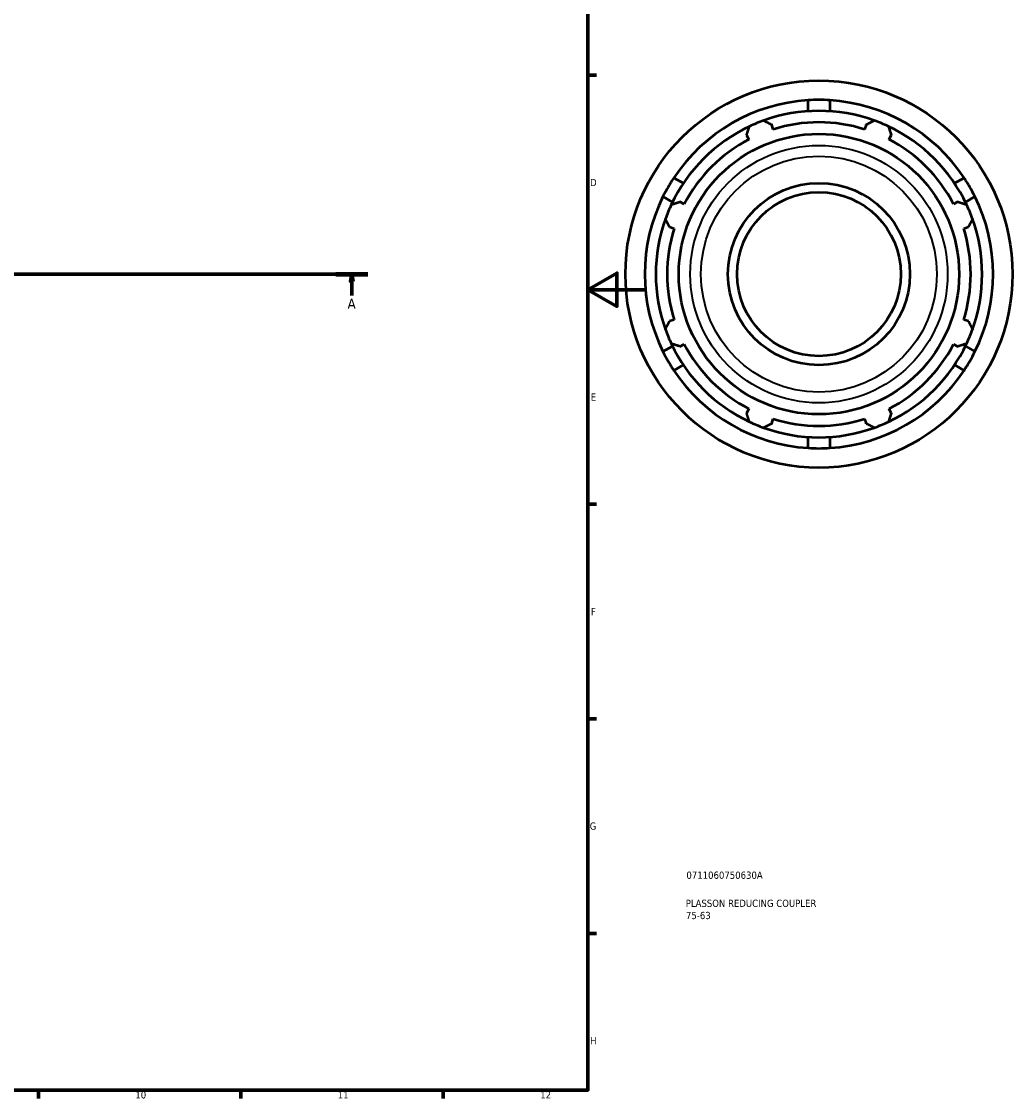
# Model space of a CAD drawing. Header units: millimetres. Extents: x -292 to 1112, y -48 to 828.
# Tile 5 of 8: x 625 to 968, y 17 to 390. Entities that reach past the tile are written whole.
import ezdxf

# ---------------------------------------------------------------- set-up
doc = ezdxf.new("R2010")
doc.units = ezdxf.units.MM
doc.linetypes.add('CHAIN', pattern=[0.7087, 0.4724, -0.0591, 0.1181, -0.0591])
for name, color, linetype, lineweight in [('Border (ISO)', 7, 'Continuous', 70), ('Section Line (ISO)', 7, 'CHAIN', 70), ('Title (ISO)', 7, 'Continuous', 50), ('Visible (ISO)', 7, 'Continuous', 50), ('Visible Narrow (ISO)', 7, 'Continuous', 35)]:
    doc.layers.add(name, color=color, linetype=linetype, lineweight=lineweight)
doc.styles.add('Label Text (ISO)', font='tahoma.ttf')
doc.styles.add('Note Text (ISO)', font='tahoma.ttf')

# ---------------------------------------------------------------- blocks, each defined once
blk = doc.blocks.new('Borders Default Border')
at = {"layer": 'Border (ISO)'}
for p, q in [((821, 371.25), (823.9, 371.25)), ((821, 222.75), (823.9, 222.75)), ((821, 148.5), (823.9, 148.5)), ((821, 74.25), (823.9, 74.25)), ((630.75, 20), (630.75, 17.1)), ((700.83, 20), (700.83, 17.1)), ((770.92, 20), (770.92, 17.1))]:
    blk.add_line(p, q, dxfattribs=at)
at = {"layer": 'Border (ISO)', "flags": 128}
for points in [[(20, 20), (20, 574), (821, 574), (821, 20), (20, 20)], [(841, 297), (821, 297), (831, 302.77), (831, 291.23), (821, 297)]]:
    blk.add_lwpolyline(points, dxfattribs=at)
at = {"layer": 'Border (ISO)', "color": 232, "true_color": 0xca0064, "char_height": 2.5, "attachment_point": 7, "style": 'Note Text (ISO)'}
for s, insert in [('D', (821.73, 332.88)), ('E', (821.94, 258.63)), ('F', (822, 184.38)), ('G', (821.61, 110.08)), ('H', (821.74, 35.88)), ('10', (664.29, 17.05)), ('11', (734.37, 17.1)), ('12', (804.46, 17.1))]:
    blk.add_mtext(s, dxfattribs=dict(at, insert=insert))
blk = doc.blocks.new('Title Blocks ISO')
at = {"layer": 'Title (ISO)', "color": 232, "true_color": 0xca0064, "style": 'Note Text (ISO)'}
for tag, p in [('PART_NUMBER_001', (34.08, 73.13)), ('DESCRIPTION_001', (33.84, 63.4)), ('DESCRIPTION_002', (33.92, 59.18))]:
    blk.add_attdef(tag, p, '', height=2.5, dxfattribs=at)
blk = doc.blocks.new('2dTransSection0')
at = {"layer": 'Section Line (ISO)', "linetype": 'CHAIN'}
blk.add_line((253.33, 302.43), (744.73, 302.43), dxfattribs=at)
at = {"layer": 'Section Line (ISO)', "linetype": 'Continuous', "lineweight": 140}
for p, q in [((253.33, 302.43), (264.3, 302.43)), ((733.76, 302.43), (744.73, 302.43))]:
    blk.add_line(p, q, dxfattribs=at)
at = {"layer": 'Section Line (ISO)', "linetype": 'Continuous'}
for p, q in [((258.81, 302.43), (258.31, 299.93)), ((258.81, 299.93), (258.81, 302.43)), ((259.31, 299.93), (258.81, 302.43)), ((739.25, 302.43), (738.75, 299.93)), ((739.25, 299.93), (739.25, 302.43)), ((739.75, 299.93), (739.25, 302.43)), ((258.31, 299.93), (259.31, 299.93)), ((258.81, 295.01), (258.81, 299.93)), ((738.75, 299.93), (739.75, 299.93)), ((739.25, 295.01), (739.25, 299.93))]:
    blk.add_line(p, q, dxfattribs=at)
at = {"layer": 'Section Line (ISO)', "linetype": 'Continuous', "flags": 128}
for points in [[(259.31, 299.93), (258.81, 302.43), (258.31, 299.93), (259.31, 299.93)], [(739.75, 299.93), (739.25, 302.43), (738.75, 299.93), (739.75, 299.93)]]:
    blk.add_lwpolyline(points, dxfattribs=at)
at = {"layer": 'Section Line (ISO)'}
for points in [[(259.31, 299.93), (258.81, 302.43), (258.31, 299.93), (259.31, 299.93)], [(739.75, 299.93), (739.25, 302.43), (738.75, 299.93), (739.75, 299.93)]]:
    blk.add_solid(points, dxfattribs=at)
at = {"layer": 'Section Line (ISO)', "char_height": 3.5, "attachment_point": 7, "style": 'Label Text (ISO)'}
for insert in [(257.33, 290.43), (737.76, 290.43)]:
    blk.add_mtext('A', dxfattribs=dict(at, insert=insert))

msp = doc.modelspace()

# ---------------------------------------------------------------- linework, layer by layer
at = {"layer": 'Visible (ISO)'}
for p, q in [((897.197, 358.802), (897.197, 362.61)), ((904.73, 362.61), (904.73, 358.802)), ((885.163, 352.54), (884.653, 354.157)), ((917.274, 354.157), (916.764, 352.54)), ((875.919, 350.539), (876.701, 349.035)), ((925.226, 349.035), (926.009, 350.539)), ((850.728, 335.781), (854.026, 333.877)), ((947.902, 333.877), (951.2, 335.781)), ((850.259, 327.352), (846.961, 329.256)), ((954.966, 329.256), (951.669, 327.352)), ((854.356, 326.69), (852.852, 327.473)), ((949.075, 327.473), (947.572, 326.69)), ((849.234, 318.738), (850.851, 318.228)), ((951.077, 318.228), (952.693, 318.738)), ((850.851, 286.627), (849.234, 286.117)), ((952.693, 286.117), (951.077, 286.627)), ((846.961, 275.598), (850.259, 277.502)), ((852.852, 277.382), (854.356, 278.165)), ((947.572, 278.165), (949.075, 277.382)), ((951.669, 277.502), (954.966, 275.598)), ((854.026, 270.978), (850.728, 269.074)), ((951.2, 269.074), (947.902, 270.978)), ((876.701, 255.819), (875.919, 254.316)), ((926.009, 254.316), (925.226, 255.819)), ((884.653, 250.698), (885.163, 252.314)), ((916.764, 252.314), (917.274, 250.698)), ((897.197, 242.245), (897.197, 246.053)), ((904.73, 246.053), (904.73, 242.245))]:
    msp.add_line(p, q, dxfattribs=at)
for radius in [67, 48.527, 31.5, 28.35]:
    msp.add_circle((900.964, 302.427), radius, dxfattribs=at)
for radius, start, end in [(60.3, 93.58134, 146.41866), (60.3, 33.58134, 86.41866), (56.5, 70.20802, 109.79198), (56.5, 109.79198, 115.20802), (52.545, 72.5, 107.5), (56.5, 64.79198, 70.20802), (56.5, 115.20802, 154.79198), (56.5, 25.20802, 64.79198), (52.545, 117.5, 152.5), (52.545, 27.5, 62.5), (60.3, 153.58134, 206.41866), (60.3, 333.58134, 26.41866), (56.5, 154.79198, 160.20802), (56.5, 19.79198, 25.20802), (56.5, 160.20802, 199.79198), (56.5, 340.20802, 19.79198), (52.545, 162.5, 197.5), (52.545, 342.5, 17.5), (56.5, 199.79198, 205.20802), (56.5, 334.79198, 340.20802), (56.5, 205.20802, 244.79198), (52.545, 207.5, 242.5), (56.5, 295.20802, 334.79198), (52.545, 297.5, 332.5), (60.3, 213.58134, 266.41866), (60.3, 273.58134, 326.41866), (56.5, 244.79198, 250.20802), (52.545, 252.5, 287.5), (56.5, 289.79198, 295.20802), (56.5, 250.20802, 289.79198)]:
    msp.add_arc((900.964, 302.427), radius, start, end, dxfattribs=at)
for points in [[(900.964, 362.727), (899.761, 362.727), (898.493, 362.691), (897.197, 362.61)], [(904.73, 362.61), (903.435, 362.691), (902.167, 362.727), (900.964, 362.727)], [(850.728, 335.781), (850.011, 334.702), (849.347, 333.624), (848.742, 332.577)], [(953.185, 332.577), (952.581, 333.624), (951.916, 334.702), (951.2, 335.781)], [(848.742, 332.577), (848.138, 331.53), (847.537, 330.416), (846.961, 329.256)], [(954.966, 329.256), (954.39, 330.416), (953.79, 331.53), (953.185, 332.577)], [(846.961, 275.598), (847.537, 274.438), (848.138, 273.324), (848.742, 272.277)], [(848.742, 272.277), (849.347, 271.23), (850.011, 270.153), (850.728, 269.074)], [(951.2, 269.074), (951.916, 270.153), (952.581, 271.23), (953.185, 272.277)], [(953.185, 272.277), (953.79, 273.324), (954.39, 274.438), (954.966, 275.598)], [(897.197, 242.245), (898.493, 242.164), (899.761, 242.127), (900.964, 242.127)], [(900.964, 242.127), (902.167, 242.127), (903.435, 242.164), (904.73, 242.245)]]:
    msp.add_open_spline(points, degree=3, dxfattribs=at)
for points, weights in [([(881.832, 355.59), (883.272, 354.859), (884.653, 354.157)], [1, 1.001626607, 1.00243687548]), ([(917.274, 354.157), (918.656, 354.859), (920.095, 355.59)], [1.00243687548, 1.001626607, 1]), ([(875.919, 350.539), (876.399, 352.012), (876.9, 353.547)], [1.00243687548, 1.001626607, 1]), ([(925.027, 353.547), (925.528, 352.012), (926.009, 350.539)], [1, 1.001626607, 1.00243687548]), ([(849.844, 326.491), (851.379, 326.992), (852.852, 327.473)], [1, 1.001626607, 1.00243687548]), ([(949.075, 327.473), (950.548, 326.992), (952.083, 326.491)], [1.00243687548, 1.001626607, 1]), ([(849.234, 318.738), (848.532, 320.119), (847.801, 321.559)], [1.00243687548, 1.001626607, 1]), ([(954.126, 321.559), (953.395, 320.119), (952.693, 318.738)], [1, 1.001626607, 1.00243687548]), ([(847.801, 283.296), (848.532, 284.735), (849.234, 286.117)], [1, 1.001626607, 1.00243687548]), ([(952.693, 286.117), (953.395, 284.735), (954.126, 283.296)], [1.00243687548, 1.001626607, 1]), ([(852.852, 277.382), (851.379, 277.863), (849.844, 278.364)], [1.00243687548, 1.001626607, 1]), ([(952.083, 278.364), (950.548, 277.863), (949.075, 277.382)], [1, 1.001626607, 1.00243687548]), ([(876.9, 251.308), (876.399, 252.843), (875.919, 254.316)], [1, 1.001626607, 1.00243687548]), ([(926.009, 254.316), (925.528, 252.843), (925.027, 251.308)], [1.00243687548, 1.001626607, 1]), ([(884.653, 250.698), (883.272, 249.996), (881.832, 249.265)], [1.00243687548, 1.001626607, 1]), ([(920.095, 249.265), (918.656, 249.996), (917.274, 250.698)], [1, 1.001626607, 1.00243687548])]:
    msp.add_rational_spline(points, weights, degree=2, dxfattribs=at)
at = {"layer": 'Visible Narrow (ISO)'}
for radius in [44.554, 40.84]:
    msp.add_circle((900.964, 302.427), radius, dxfattribs=at)

# ---------------------------------------------------------------- block references
msp.add_blockref('Borders Default Border', (0, 0))
msp.add_blockref('Title Blocks ISO', (821, 20)).add_auto_attribs({'PART_NUMBER_001': '0711060750630A', 'DESCRIPTION_001': 'PLASSON REDUCING COUPLER', 'DESCRIPTION_002': '75-63'})
at = {"layer": 'Section Line (ISO)'}
msp.add_blockref('2dTransSection0', (0, 0), dxfattribs=at)

doc.saveas('drawing.dxf')
